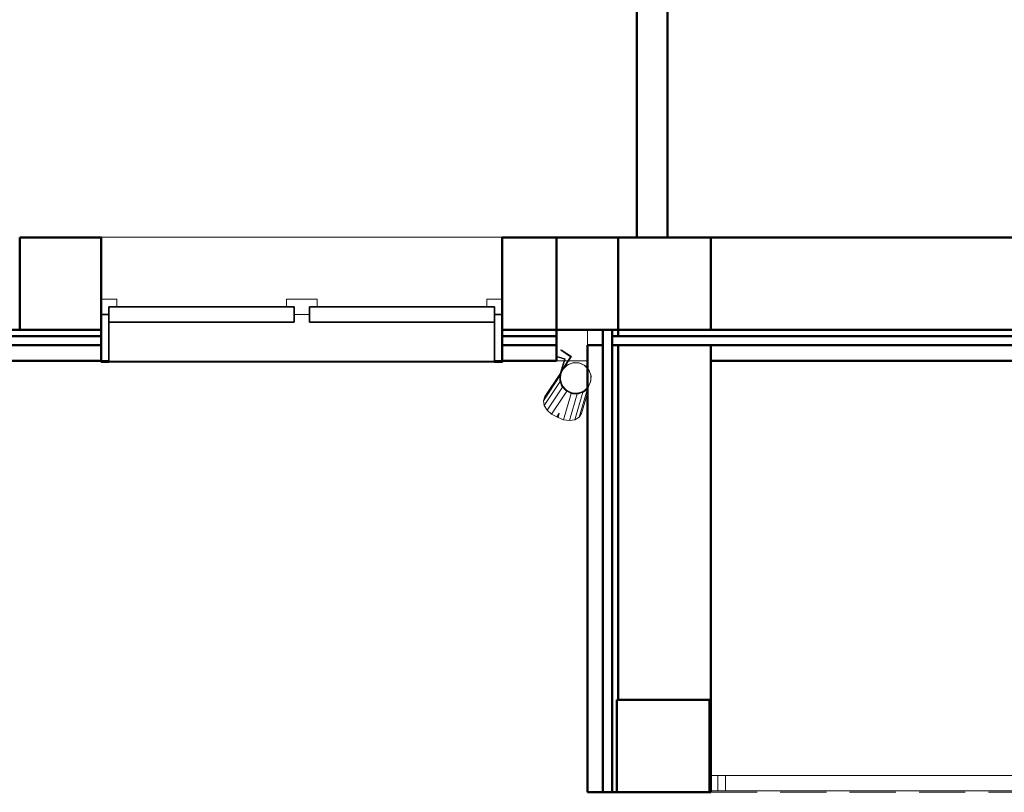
# Model space of a CAD drawing. Header units: millimetres. Extents: x -121 to 21670, y 1231 to 39176.
# Tile 37 of 44: x 13986 to 17178, y 28638 to 31144. Entities that reach past the tile are written whole.
import ezdxf

# ---------------------------------------------------------------- set-up
doc = ezdxf.new("R2010")
doc.units = ezdxf.units.MM
doc.linetypes.add('ADSK_Штриховая_ш3 п1_5', pattern=[225, 150, -75])
for name, color, linetype, lineweight in [('A-COLS-____-MCUT', 52, 'Continuous', 50), ('A-COLS-____-OTLN', 52, 'Continuous', 20), ('A-DETL-____-MBND', 5, 'ADSK_Штриховая_ш3 п1_5', 20), ('A-GENM-____-MCUT', 13, 'Continuous', 50), ('A-GENM-____-OTLN', 13, 'Continuous', 20), ('A-GLAZ-____-MCUT', 151, 'Continuous', 35), ('A-GLAZ-____-OTLN', 151, 'Continuous', 20), ('A-PART-____-MCUT', 2, 'Continuous', 50), ('A-PART-____-OTLN', 2, 'Continuous', 20), ('A-WALL-____-MCUT', 113, 'Continuous', 50), ('A-WALL-____-OTLN', 113, 'Continuous', 20), ('Q-SPCQ-____-MCUT', 91, 'Continuous', 9), ('Q-SPCQ-____-OTLN', 91, 'Continuous', 20), ('Ограждение', 7, 'Continuous', 20)]:
    doc.layers.add(name, color=color, linetype=linetype, lineweight=lineweight)

# ---------------------------------------------------------------- blocks, each defined once
blk = doc.blocks.new('Прямая форма - V line-610142-В_Этаж 02_Канализация')
at = {"layer": 'A-COLS-____-MCUT', "color": 9}
for p, q in [((150, 150), (-150, 150)), ((-150, 150), (-150, -150)), ((150, -150), (150, 150)), ((-150, -150), (150, -150))]:
    blk.add_line(p, q, dxfattribs=at)
blk = doc.blocks.new('Прямая форма - CRE - 001-610143-В_Этаж 02_Канализация')
blk.add_blockref('Прямая форма - V line-610142-В_Этаж 02_Канализация', (0, 0))
blk = doc.blocks.new('Прямая форма - V line-610281-В_Этаж 02_Канализация')
at = {"layer": 'A-COLS-____-MCUT', "color": 9}
for p, q in [((150, 150), (-150, 150)), ((-150, 150), (-150, -150)), ((150, -150), (150, 150)), ((-150, -150), (150, -150))]:
    blk.add_line(p, q, dxfattribs=at)
blk = doc.blocks.new('Прямая форма - CRE - 001-610282-В_Этаж 02_Канализация')
blk.add_blockref('Прямая форма - V line-610281-В_Этаж 02_Канализация', (0, 0))
blk = doc.blocks.new('Прямая форма - Insulation - Thermal Break-610366-В_Этаж 02_Канализация')
at = {"layer": 'A-WALL-____-MCUT', "color": 9}
for p, q in [((1500, 80), (0, 80)), ((0, 80), (0, 50)), ((1500, 50), (1500, 80)), ((0, 50), (1500, 50))]:
    blk.add_line(p, q, dxfattribs=at)
blk = doc.blocks.new('Прямая форма - Gypsum Plasterboard - Waterproof-610367-В_Этаж 02_Канализация')
at = {"layer": 'A-WALL-____-MCUT', "color": 9}
for p, q in [((50, 50), (50, 0)), ((1500, 50), (50, 50)), ((1500, 0), (1500, 50)), ((50, 0), (1500, 0))]:
    blk.add_line(p, q, dxfattribs=at)
blk = doc.blocks.new('Прямая форма - Masonry Block - Structural-610368-В_Этаж 02_Канализация')
at = {"layer": 'A-WALL-____-MCUT', "color": 9}
for p, q in [((1500, 400), (50, 400)), ((50, 400), (50, 100)), ((1200, 396), (1500, 396)), ((1200, 100), (1200, 396)), ((1500, 396), (1500, 400)), ((50, 100), (1200, 100))]:
    blk.add_line(p, q, dxfattribs=at)
blk = doc.blocks.new('Прямая форма - Concrete - Structural-610369-В_Этаж 02_Канализация')
at = {"layer": 'A-WALL-____-MCUT', "color": 9}
for p, q in [((0, 100), (0, 80)), ((20, 100), (0, 100)), ((20, 80), (20, 100)), ((1200, 100), (50, 100)), ((50, 100), (50, 80)), ((1200, 96), (1200, 100)), ((1500, 96), (1200, 96)), ((1500, 80), (1500, 96)), ((0, 80), (20, 80)), ((50, 80), (1500, 80))]:
    blk.add_line(p, q, dxfattribs=at)
blk = doc.blocks.new('Прямая форма - SW - 004-610370-В_Этаж 02_Канализация')
at = {"layer": 'A-GENM-____-OTLN', "lineweight": 9}
blk.add_line((0, 0), (50, 0), dxfattribs=at)
for name in ['Прямая форма - Masonry Block - Structural-610368-В_Этаж 02_Канализация', 'Прямая форма - Concrete - Structural-610369-В_Этаж 02_Канализация', 'Прямая форма - Insulation - Thermal Break-610366-В_Этаж 02_Канализация', 'Прямая форма - Gypsum Plasterboard - Waterproof-610367-В_Этаж 02_Канализация']:
    blk.add_blockref(name, (0, 0))
blk = doc.blocks.new('Family - Insulation - Thermal Break-610372-В_Этаж 02_Канализация')
at = {"layer": 'A-PART-____-MCUT', "color": 9}
for p, q in [((1500, 80), (0, 80)), ((0, 80), (0, 50)), ((1500, 50), (1500, 80)), ((0, 50), (1500, 50))]:
    blk.add_line(p, q, dxfattribs=at)
blk = doc.blocks.new('Family - Gypsum Plasterboard - Waterproof-610374-В_Этаж 02_Канализация')
at = {"layer": 'A-PART-____-MCUT', "color": 9}
for p, q in [((50, 50), (50, 0)), ((1500, 50), (50, 50)), ((1500, 0), (1500, 50)), ((50, 0), (1500, 0))]:
    blk.add_line(p, q, dxfattribs=at)
blk = doc.blocks.new('Family - Masonry Block - Structural-610376-В_Этаж 02_Канализация')
at = {"layer": 'A-PART-____-MCUT', "color": 9}
for p, q in [((1500, 400), (50, 400)), ((50, 400), (50, 100)), ((1200, 396), (1500, 396)), ((1200, 100), (1200, 396)), ((1500, 396), (1500, 400)), ((50, 100), (1200, 100))]:
    blk.add_line(p, q, dxfattribs=at)
blk = doc.blocks.new('Family - Concrete - Structural-610378-В_Этаж 02_Канализация')
at = {"layer": 'A-PART-____-MCUT', "color": 9}
for p, q in [((0, 100), (0, 80)), ((20, 100), (0, 100)), ((20, 80), (20, 100)), ((1200, 100), (50, 100)), ((50, 100), (50, 80)), ((1200, 96), (1200, 100)), ((1500, 96), (1200, 96)), ((1500, 80), (1500, 96)), ((0, 80), (20, 80)), ((50, 80), (1500, 80))]:
    blk.add_line(p, q, dxfattribs=at)
blk = doc.blocks.new('Прямая форма - V line-608962-В_Этаж 02_Канализация')
at = {"layer": 'A-GLAZ-____-MCUT', "color": 53}
for p, q in [((-650, 155), (-650, 150)), ((-625, 155), (-650, 155)), ((-650, 150), (-625, 150)), ((-625, 150), (-650, 150)), ((-650, 150), (-650, 0)), ((-625, 150), (-625, 155)), ((-625, 0), (-625, 150)), ((650, 155), (625, 155)), ((625, 155), (625, 150)), ((625, 150), (650, 150)), ((650, 150), (625, 150)), ((625, 150), (625, 0)), ((650, 150), (650, 155)), ((650, 0), (650, 150)), ((-650, 0), (-625, 0)), ((-25, 25), (-625, 25)), ((-625, 25), (-625, -25)), ((-25, -25), (-25, 25)), ((625, 25), (25, 25)), ((25, 25), (25, -25)), ((625, -25), (625, 25)), ((625, 0), (650, 0)), ((-625, -25), (-25, -25)), ((25, -25), (625, -25))]:
    blk.add_line(p, q, dxfattribs=at)
at = {"layer": 'A-GLAZ-____-OTLN', "color": 253}
for p, q in [((625, 155), (-625, 155)), ((-625, 0), (-650, 0)), ((-650, 0), (-650, -50)), ((-625, -25), (-625, 0)), ((25, 0), (-25, 0)), ((-25, 0), (-25, -25)), ((25, -25), (25, 0)), ((625, 0), (625, -25)), ((650, 0), (625, 0)), ((-600, -25), (-625, -25)), ((-600, -50), (-600, -25)), ((-25, -25), (-50, -25)), ((-50, -25), (-50, -50)), ((50, -25), (25, -25)), ((50, -50), (50, -25)), ((625, -25), (600, -25)), ((600, -25), (600, -50)), ((650, -50), (650, 0)), ((-650, -50), (-600, -50)), ((-50, -50), (50, -50)), ((600, -50), (650, -50))]:
    blk.add_line(p, q, dxfattribs=at)
blk = doc.blocks.new('Прямая форма - ფ1-610382-В_Этаж 02_Канализация')
blk.add_blockref('Прямая форма - V line-608962-В_Этаж 02_Канализация', (650, -150))
blk = doc.blocks.new('Прямая форма - Insulation - Thermal Break-610595-В_Этаж 02_Канализация')
at = {"layer": 'A-WALL-____-MCUT', "color": 9}
for p, q in [((264.4, 80), (-200, 80)), ((-200, 80), (-200, 50)), ((264.4, 50), (264.4, 80)), ((1740, 80), (1564.4, 80)), ((1564.4, 80), (1564.4, 50)), ((1740, 50), (1740, 80)), ((-200, 50), (264.4, 50)), ((1564.4, 50), (1740, 50))]:
    blk.add_line(p, q, dxfattribs=at)
blk = doc.blocks.new('Прямая форма - Concrete - Structural-610596-В_Этаж 02_Канализация')
at = {"layer": 'A-WALL-____-MCUT', "color": 9}
for p, q in [((264.4, 100), (-200, 100)), ((-200, 100), (-200, 80)), ((264.4, 80), (264.4, 100)), ((1740, 100), (1564.4, 100)), ((1564.4, 100), (1564.4, 80)), ((1740, 80), (1740, 100)), ((-200, 80), (264.4, 80)), ((1564.4, 80), (1740, 80))]:
    blk.add_line(p, q, dxfattribs=at)
blk = doc.blocks.new('Прямая форма - Masonry Block - Structural-610597-В_Этаж 02_Канализация')
at = {"layer": 'A-WALL-____-MCUT', "color": 9}
for p, q in [((264.4, 400), (0, 400)), ((0, 400), (0, 100)), ((264.4, 100), (264.4, 400)), ((1740, 400), (1564.4, 400)), ((1564.4, 400), (1564.4, 100)), ((1740, 100), (1740, 400)), ((0, 100), (264.4, 100)), ((1564.4, 100), (1740, 100))]:
    blk.add_line(p, q, dxfattribs=at)
blk = doc.blocks.new('Прямая форма - Gypsum Plasterboard - Waterproof-610598-В_Этаж 02_Канализация')
at = {"layer": 'A-WALL-____-MCUT', "color": 9}
for p, q in [((264.4, 50), (-200, 50)), ((-200, 50), (-200, 0)), ((264.4, 0), (264.4, 50)), ((1740, 50), (1564.4, 50)), ((1564.4, 50), (1564.4, 0)), ((1740, 0), (1740, 50)), ((-200, 0), (264.4, 0)), ((1564.4, 0), (1740, 0))]:
    blk.add_line(p, q, dxfattribs=at)
blk = doc.blocks.new('Прямая форма - SW - 012-610599-В_Этаж 02_Канализация')
at = {"layer": 'A-GENM-____-OTLN', "lineweight": 9}
for p, q in [((1740, 0), (1764.4, 0)), ((1766.3, 0), (1777, 0)), ((1779.2, 0), (1840, 0))]:
    blk.add_line(p, q, dxfattribs=at)
for name in ['Прямая форма - Masonry Block - Structural-610597-В_Этаж 02_Канализация', 'Прямая форма - Concrete - Structural-610596-В_Этаж 02_Канализация', 'Прямая форма - Insulation - Thermal Break-610595-В_Этаж 02_Канализация', 'Прямая форма - Gypsum Plasterboard - Waterproof-610598-В_Этаж 02_Канализация']:
    blk.add_blockref(name, (0, 0))
blk = doc.blocks.new('Family - Insulation - Thermal Break-610601-В_Этаж 02_Канализация')
at = {"layer": 'A-PART-____-MCUT', "color": 9}
for p, q in [((264.4, 80), (-200, 80)), ((-200, 80), (-200, 50)), ((264.4, 50), (264.4, 80)), ((1740, 80), (1564.4, 80)), ((1564.4, 80), (1564.4, 50)), ((1740, 50), (1740, 80)), ((-200, 50), (264.4, 50)), ((1564.4, 50), (1740, 50))]:
    blk.add_line(p, q, dxfattribs=at)
blk = doc.blocks.new('Family - Concrete - Structural-610603-В_Этаж 02_Канализация')
at = {"layer": 'A-PART-____-MCUT', "color": 9}
for p, q in [((264.4, 100), (-200, 100)), ((-200, 100), (-200, 80)), ((264.4, 80), (264.4, 100)), ((1740, 100), (1564.4, 100)), ((1564.4, 100), (1564.4, 80)), ((1740, 80), (1740, 100)), ((-200, 80), (264.4, 80)), ((1564.4, 80), (1740, 80))]:
    blk.add_line(p, q, dxfattribs=at)
blk = doc.blocks.new('Family - Masonry Block - Structural-610605-В_Этаж 02_Канализация')
at = {"layer": 'A-PART-____-MCUT', "color": 9}
for p, q in [((264.4, 400), (0, 400)), ((0, 400), (0, 100)), ((264.4, 100), (264.4, 400)), ((1740, 400), (1564.4, 400)), ((1564.4, 400), (1564.4, 100)), ((1740, 100), (1740, 400)), ((0, 100), (264.4, 100)), ((1564.4, 100), (1740, 100))]:
    blk.add_line(p, q, dxfattribs=at)
blk = doc.blocks.new('Family - ფ1-610607-В_Этаж 02_Канализация')
at = {"layer": 'A-GENM-____-MCUT', "lineweight": 9}
for p, q in [((650, 401), (-650, 401)), ((-650, 401), (-650, 150)), ((650, 150), (650, 401)), ((-650, 150), (-650, -1)), ((650, -1), (650, 150)), ((-650, -1), (650, -1))]:
    blk.add_line(p, q, dxfattribs=at)
blk = doc.blocks.new('Family - Gypsum Plasterboard - Waterproof-610611-В_Этаж 02_Канализация')
at = {"layer": 'A-PART-____-MCUT', "color": 9}
for p, q in [((264.4, 50), (-200, 50)), ((-200, 50), (-200, 0)), ((264.4, 0), (264.4, 50)), ((1740, 50), (1564.4, 50)), ((1564.4, 50), (1564.4, 0)), ((1740, 0), (1740, 50)), ((-200, 0), (264.4, 0)), ((1564.4, 0), (1740, 0))]:
    blk.add_line(p, q, dxfattribs=at)
blk = doc.blocks.new('Прямая форма - V line-611039-В_Этаж 02_Канализация')
at = {"layer": 'A-WALL-____-MCUT', "color": 9}
for p, q in [((100, 100), (100, 0)), ((3330, 100), (100, 100)), ((3330, 0), (3330, 100)), ((100, 0), (3330, 0))]:
    blk.add_line(p, q, dxfattribs=at)
blk = doc.blocks.new('Прямая форма - SW - 014-611040-В_Этаж 02_Канализация')
blk.add_blockref('Прямая форма - V line-611039-В_Этаж 02_Канализация', (0, 0))
blk = doc.blocks.new('Прямая форма - V line-611088-В_Этаж 02_Канализация')
at = {"layer": 'Ограждение', "color": 253}
for p, q in [((36.4, 55), (84.5, 55)), ((84.5, 55), (84.5, 5)), ((36.4, 5), (84.5, 5))]:
    blk.add_line(p, q, dxfattribs=at)
blk = doc.blocks.new('Прямая форма - Steel - Stainless-611089-В_Этаж 02_Канализация')
blk.add_blockref('Прямая форма - V line-611088-В_Этаж 02_Канализация', (0, 0))
blk = doc.blocks.new('Прямая форма - Steel - Stainless-611097-В_Этаж 02_Канализация')
at = {"layer": 'Ограждение', "color": 253}
for p, q in [((59.5, 5), (59.5, 55)), ((4011.9, 55), (59.5, 55)), ((4011.9, 5), (59.5, 5))]:
    blk.add_line(p, q, dxfattribs=at)
blk = doc.blocks.new('Прямая форма - RAILING - 004-611108-В_Этаж 02_Канализация')
for name in ['Прямая форма - Steel - Stainless-611089-В_Этаж 02_Канализация', 'Прямая форма - Steel - Stainless-611097-В_Этаж 02_Канализация']:
    blk.add_blockref(name, (0, 0))
blk = doc.blocks.new('Family - V line-611113-В_Этаж 02_Канализация')
at = {"layer": 'A-PART-____-OTLN', "color": 253}
for p, q in [((36.4, 55), (84.5, 55)), ((84.5, 55), (84.5, 5)), ((36.4, 5), (84.5, 5))]:
    blk.add_line(p, q, dxfattribs=at)
blk = doc.blocks.new('Family - Steel - Stainless-611114-В_Этаж 02_Канализация')
blk.add_blockref('Family - V line-611113-В_Этаж 02_Канализация', (0, 0))
blk = doc.blocks.new('Family - Steel - Stainless-611127-В_Этаж 02_Канализация')
at = {"layer": 'A-PART-____-OTLN', "color": 253}
for p, q in [((59.5, 5), (59.5, 55)), ((4011.9, 55), (59.5, 55)), ((4011.9, 5), (59.5, 5))]:
    blk.add_line(p, q, dxfattribs=at)
blk = doc.blocks.new('Прямая форма - Masonry Block - Structural-611144-В_Этаж 02_Канализация')
at = {"layer": 'A-WALL-____-MCUT', "color": 9}
for p, q in [((100, 400), (-100, 400)), ((-100, 400), (-100, 100)), ((100, 100), (100, 400)), ((1775, 400), (400, 400)), ((400, 400), (400, 100)), ((1775, 100), (1775, 400)), ((-100, 100), (100, 100)), ((400, 100), (1775, 100))]:
    blk.add_line(p, q, dxfattribs=at)
blk = doc.blocks.new('Прямая форма - Concrete - Structural-611145-В_Этаж 02_Канализация')
at = {"layer": 'A-WALL-____-MCUT', "color": 9}
for p, q in [((1775, 100), (100, 100)), ((100, 100), (100, 80)), ((100, 80), (1775, 80))]:
    blk.add_line(p, q, dxfattribs=at)
blk = doc.blocks.new('Прямая форма - Insulation - Thermal Break-611146-В_Этаж 02_Канализация')
at = {"layer": 'A-WALL-____-MCUT', "color": 9}
for p, q in [((1775, 80), (80, 80)), ((80, 80), (80, 50)), ((80, 50), (1775, 50))]:
    blk.add_line(p, q, dxfattribs=at)
blk = doc.blocks.new('Прямая форма - Gypsum Plasterboard - Waterproof-611147-В_Этаж 02_Канализация')
at = {"layer": 'A-WALL-____-MCUT', "color": 9}
for p, q in [((1775, 50), (400, 50)), ((400, 50), (400, 0)), ((1775, 0), (1775, 50)), ((400, 0), (1775, 0))]:
    blk.add_line(p, q, dxfattribs=at)
blk = doc.blocks.new('Прямая форма - SW - 005-611148-В_Этаж 02_Канализация')
for name in ['Прямая форма - Masonry Block - Structural-611144-В_Этаж 02_Канализация', 'Прямая форма - Concrete - Structural-611145-В_Этаж 02_Канализация', 'Прямая форма - Insulation - Thermal Break-611146-В_Этаж 02_Канализация', 'Прямая форма - Gypsum Plasterboard - Waterproof-611147-В_Этаж 02_Канализация']:
    blk.add_blockref(name, (0, 0))
blk = doc.blocks.new('Family - Masonry Block - Structural-611150-В_Этаж 02_Канализация')
at = {"layer": 'A-PART-____-MCUT', "color": 9}
for p, q in [((100, 400), (-100, 400)), ((-100, 400), (-100, 100)), ((100, 100), (100, 400)), ((1775, 400), (400, 400)), ((400, 400), (400, 100)), ((1775, 100), (1775, 400)), ((-100, 100), (100, 100)), ((400, 100), (1775, 100))]:
    blk.add_line(p, q, dxfattribs=at)
blk = doc.blocks.new('Family - Concrete - Structural-611154-В_Этаж 02_Канализация')
at = {"layer": 'A-PART-____-MCUT', "color": 9}
for p, q in [((1775, 100), (100, 100)), ((100, 100), (100, 80)), ((100, 80), (1775, 80))]:
    blk.add_line(p, q, dxfattribs=at)
blk = doc.blocks.new('Family - Insulation - Thermal Break-611156-В_Этаж 02_Канализация')
at = {"layer": 'A-PART-____-MCUT', "color": 9}
for p, q in [((1775, 80), (80, 80)), ((80, 80), (80, 50)), ((80, 50), (1775, 50))]:
    blk.add_line(p, q, dxfattribs=at)
blk = doc.blocks.new('Family - Gypsum Plasterboard - Waterproof-611158-В_Этаж 02_Канализация')
at = {"layer": 'A-PART-____-MCUT', "color": 9}
for p, q in [((1775, 50), (400, 50)), ((400, 50), (400, 0)), ((1775, 0), (1775, 50)), ((400, 0), (1775, 0))]:
    blk.add_line(p, q, dxfattribs=at)
blk = doc.blocks.new('Прямая форма - Timber - Floor-611842-В_Этаж 02_Канализация')
at = {"layer": 'A-DETL-____-MBND', "color": 253}
for p, q in [((1940, -8950), (1964.4, -8950)), ((1966.3, -8950), (1977, -8950)), ((1979.2, -8950), (2040, -8950)), ((2440, -10350), (6440, -10350))]:
    blk.add_line(p, q, dxfattribs=at)
blk = doc.blocks.new('Прямая форма - SLA - 009-611843-В_Этаж 02_Канализация')
blk.add_blockref('Прямая форма - Timber - Floor-611842-В_Этаж 02_Канализация', (0, 0))
blk = doc.blocks.new('Family - Timber - Floor-611851-В_Этаж 02_Канализация')
at = {"layer": 'A-DETL-____-MBND', "color": 253}
for p, q in [((1940, -8950), (1964.4, -8950)), ((1966.3, -8950), (1977, -8950)), ((1979.2, -8950), (2040, -8950)), ((2440, -10350), (6440, -10350))]:
    blk.add_line(p, q, dxfattribs=at)
blk = doc.blocks.new('Прямая форма - V line-612297-В_Этаж 02_Канализация')
at = {"layer": 'Q-SPCQ-____-MCUT', "color": 133}
for p, q in [((-35.4, 35.4), (-46.2, 19.1)), ((-19.1, 46.2), (-35.4, 35.4)), ((0, 50), (-19.1, 46.2)), ((19.1, 46.2), (0, 50)), ((35.4, 35.4), (19.1, 46.2)), ((46.2, 19.1), (35.4, 35.4)), ((-46.2, 19.1), (-50, 0)), ((-50, 0), (-46.2, -19.1)), ((50, 0), (46.2, 19.1)), ((46.2, -19.1), (50, 0)), ((-46.2, -19.1), (-35.4, -35.4)), ((35.4, -35.4), (46.2, -19.1)), ((-35.4, -35.4), (-19.1, -46.2)), ((-19.1, -46.2), (0, -50)), ((0, -50), (19.1, -46.2)), ((19.1, -46.2), (35.4, -35.4))]:
    blk.add_line(p, q, dxfattribs=at)
at = {"layer": 'Q-SPCQ-____-OTLN', "color": 253}
for p, q in [((-50.2, 49.9), (-79.4, 49.9)), ((-52, 47.9), (-78.8, 47.9)), ((-52, -0.1), (-52, 47.9)), ((-50.2, -0.1), (-50.2, 49.9)), ((-52, -0.1), (-48, -20)), ((-49.6, -2.9), (-50.2, -0.1)), ((-46.4, -19.3), (-48.4, -9.4)), ((-48, -20), (-36.8, -36.9)), ((-44.7, -21.8), (-46.4, -19.3)), ((-35.5, -35.6), (-41.3, -26.8)), ((36.8, -36.9), (46, -23)), ((45.4, -20.8), (40.6, -27.9)), ((46.2, -119.6), (46.2, -23.6)), ((-36.8, -36.9), (-19.9, -48.1)), ((-32.9, -37.3), (-35.5, -35.6)), ((-19.2, -46.5), (-28.2, -40.5)), ((-19.9, -48.1), (0, -52.1)), ((-16.1, -47.1), (-19.2, -46.5)), ((0, -50.3), (-10.7, -48.2)), ((0, -52.1), (19.9, -48.1)), ((3.2, -49.7), (0, -50.3)), ((0, -141.4), (0, -52.1)), ((19.2, -46.5), (8.5, -48.6)), ((19.1, -138.7), (19.1, -48.3)), ((21.9, -44.7), (19.2, -46.5)), ((19.9, -48.1), (36.8, -36.9)), ((35.5, -35.6), (26.6, -41.5)), ((35.4, -131.1), (35.4, -37.8)), ((37.3, -33), (35.5, -35.6)), ((50, -36.6), (50, -106.1)), ((-19.1, -138.7), (-19.1, -125)), ((35.4, -131.1), (46.2, -119.6)), ((46.2, -119.6), (50, -106.1)), ((-21.1, -137.8), (-19.1, -138.7)), ((-19.1, -138.7), (0, -141.4)), ((0, -141.4), (19.1, -138.7)), ((19.1, -138.7), (35.4, -131.1))]:
    blk.add_line(p, q, dxfattribs=at)
blk = doc.blocks.new('Прямая форма - FU - 047-612298-В_Этаж 02_Канализация')
blk.add_blockref('Прямая форма - V line-612297-В_Этаж 02_Канализация', (0, 0))
blk = doc.blocks.new('Прямая форма - V line-V1-В_Этаж 02_Канализация')
at = {"layer": 'Q-SPCQ-____-MCUT', "color": 133}
for p, q in [((-35.4, 35.4), (-46.2, 19.1)), ((-19.1, 46.2), (-35.4, 35.4)), ((0, 50), (-19.1, 46.2)), ((19.1, 46.2), (0, 50)), ((35.4, 35.4), (19.1, 46.2)), ((46.2, 19.1), (35.4, 35.4)), ((-46.2, 19.1), (-50, 0)), ((-50, 0), (-46.2, -19.1)), ((50, 0), (46.2, 19.1)), ((46.2, -19.1), (50, 0)), ((-46.2, -19.1), (-35.4, -35.4)), ((35.4, -35.4), (46.2, -19.1)), ((-35.4, -35.4), (-19.1, -46.2)), ((-19.1, -46.2), (0, -50)), ((0, -50), (19.1, -46.2)), ((19.1, -46.2), (35.4, -35.4))]:
    blk.add_line(p, q, dxfattribs=at)
at = {"layer": 'Q-SPCQ-____-OTLN', "color": 253}
for p, q in [((-50.2, 49.9), (-90, 49.9)), ((-90, 49.9), (-90, 47.9)), ((-52, 47.9), (-90, 47.9)), ((-52, -0.1), (-52, 47.9)), ((-50.2, -0.1), (-50.2, 49.9)), ((-50, -1.1), (-50, 0)), ((-52, -0.1), (-48, -20)), ((-48.3, -9.8), (-50.2, -0.1)), ((-50, -106.1), (-50, -14.3)), ((-48, -20), (-36.8, -36.9)), ((-46.4, -19.3), (-47, -16.3)), ((-40.7, -27.8), (-46.4, -19.3)), ((-46.2, -119.6), (-46.2, -22.8)), ((41.3, -26.8), (35.5, -35.6)), ((36.8, -36.9), (48, -20)), ((46.4, -19.3), (44.7, -21.8)), ((48.4, -9.4), (46.4, -19.3)), ((48, -20), (50.5, -7.7)), ((-35.5, -35.6), (-37.3, -33)), ((-36.8, -36.9), (-19.9, -48.1)), ((-26.6, -41.5), (-35.5, -35.6)), ((-35.4, -131.1), (-35.4, -37.8)), ((-19.2, -46.5), (-21.9, -44.7)), ((-19.9, -48.1), (0, -52.1)), ((-8.5, -48.6), (-19.2, -46.5)), ((-19.1, -138.7), (-19.1, -48.2)), ((0, -50.3), (-3.2, -49.7)), ((0, -52.1), (19.9, -48.1)), ((10.7, -48.2), (0, -50.3)), ((0, -141.4), (0, -52.1)), ((19.2, -46.5), (16.1, -47.1)), ((28.2, -40.5), (19.2, -46.5)), ((19.9, -48.1), (36.8, -36.9)), ((35.5, -35.6), (32.9, -37.3)), ((-50, -106.1), (-46.2, -119.6)), ((-46.2, -119.6), (-35.4, -131.1)), ((19.1, -138.7), (19.1, -125)), ((-35.4, -131.1), (-19.1, -138.7)), ((-19.1, -138.7), (0, -141.4)), ((0, -141.4), (19.1, -138.7)), ((19.1, -138.7), (21.1, -137.8))]:
    blk.add_line(p, q, dxfattribs=at)
blk = doc.blocks.new('Прямая форма - FU - 047-613075-В_Этаж 02_Канализация')
blk.add_blockref('Прямая форма - V line-V1-В_Этаж 02_Канализация', (0, 0))
blk = doc.blocks.new('V line_ifc_RVT-1-В_Этаж 02_Канализация')
at = {"layer": 'A-COLS-____-OTLN', "color": 253, "lineweight": 20, "rotation": 180}
for name, p in [('Прямая форма - CRE - 001-610143-В_Этаж 02_Канализация', (36153.2, 30287.6)), ('Прямая форма - CRE - 001-610282-В_Этаж 02_Канализация', (36149.2, 28787.6))]:
    blk.add_blockref(name, p, dxfattribs=at)
at = {"layer": 'A-GENM-____-OTLN', "color": 253, "lineweight": 20}
for name, p in [('Прямая форма - SLA - 009-611843-В_Этаж 02_Канализация', (33863.2, 38987.6)), ('Family - ფ1-610607-В_Этаж 02_Канализация', (34977.7, 30037.6))]:
    blk.add_blockref(name, p, dxfattribs=at)
at = {"layer": 'A-GLAZ-____-OTLN', "color": 253, "lineweight": 20, "rotation": 180}
blk.add_blockref('Прямая форма - ფ1-610382-В_Этаж 02_Канализация', (35627.7, 30037.6), dxfattribs=at)
at = {"layer": 'A-PART-____-OTLN', "color": 253, "lineweight": 20}
for name, p in [('Family - Timber - Floor-611851-В_Этаж 02_Канализация', (33863.2, 38987.6)), ('Family - Masonry Block - Structural-610605-В_Этаж 02_Канализация', (34063.2, 30037.6)), ('Family - Masonry Block - Structural-611150-В_Этаж 02_Канализация', (35903.2, 30037.6)), ('Family - Concrete - Structural-610603-В_Этаж 02_Канализация', (34063.2, 30037.6)), ('Family - Concrete - Structural-611154-В_Этаж 02_Канализация', (35903.2, 30037.6)), ('Family - Insulation - Thermal Break-610601-В_Этаж 02_Канализация', (34063.2, 30037.6)), ('Family - Insulation - Thermal Break-611156-В_Этаж 02_Канализация', (35903.2, 30037.6)), ('Family - Gypsum Plasterboard - Waterproof-610611-В_Этаж 02_Канализация', (34063.2, 30037.6)), ('Family - Gypsum Plasterboard - Waterproof-611158-В_Этаж 02_Канализация', (35903.2, 30037.6)), ('Family - Steel - Stainless-611114-В_Этаж 02_Канализация', (36266.8, 28637.6)), ('Family - Steel - Stainless-611127-В_Этаж 02_Канализация', (36266.8, 28637.6))]:
    blk.add_blockref(name, p, dxfattribs=at)
at = {"layer": 'A-PART-____-OTLN', "color": 253, "lineweight": 20, "rotation": 270}
for name in ['Family - Insulation - Thermal Break-610372-В_Этаж 02_Канализация', 'Family - Concrete - Structural-610378-В_Этаж 02_Канализация', 'Family - Gypsum Plasterboard - Waterproof-610374-В_Этаж 02_Канализация', 'Family - Masonry Block - Structural-610376-В_Этаж 02_Канализация']:
    blk.add_blockref(name, (35903.2, 30137.6), dxfattribs=at)
at = {"layer": 'A-WALL-____-OTLN', "color": 253, "lineweight": 20, "rotation": 270}
for name, p in [('Прямая форма - SW - 014-611040-В_Этаж 02_Канализация', (36063.2, 33767.6)), ('Прямая форма - SW - 004-610370-В_Этаж 02_Канализация', (35903.2, 30137.6))]:
    blk.add_blockref(name, p, dxfattribs=at)
at = {"layer": 'A-WALL-____-OTLN', "color": 253, "lineweight": 20}
for name, p in [('Прямая форма - SW - 012-610599-В_Этаж 02_Канализация', (34063.2, 30037.6)), ('Прямая форма - SW - 005-611148-В_Этаж 02_Канализация', (35903.2, 30037.6))]:
    blk.add_blockref(name, p, dxfattribs=at)
at = {"layer": 'Q-SPCQ-____-OTLN', "color": 253, "lineweight": 20}
for name, rotation in [('Прямая форма - FU - 047-613075-В_Этаж 02_Канализация', 326.3267495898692), ('Прямая форма - FU - 047-612298-В_Этаж 02_Канализация', 343.7379173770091)]:
    blk.add_blockref(name, (35865.5, 29981.7), dxfattribs=dict(at, rotation=rotation))
at = {"layer": 'Ограждение', "color": 253, "lineweight": 20}
blk.add_blockref('Прямая форма - RAILING - 004-611108-В_Этаж 02_Канализация', (36266.8, 28637.6), dxfattribs=at)

msp = doc.modelspace()

# ---------------------------------------------------------------- block references
at = {"lineweight": 9}
msp.add_blockref('V line_ifc_RVT-1-В_Этаж 02_Канализация', (-20077.1477, 0), dxfattribs=at)

doc.saveas('drawing.dxf')
